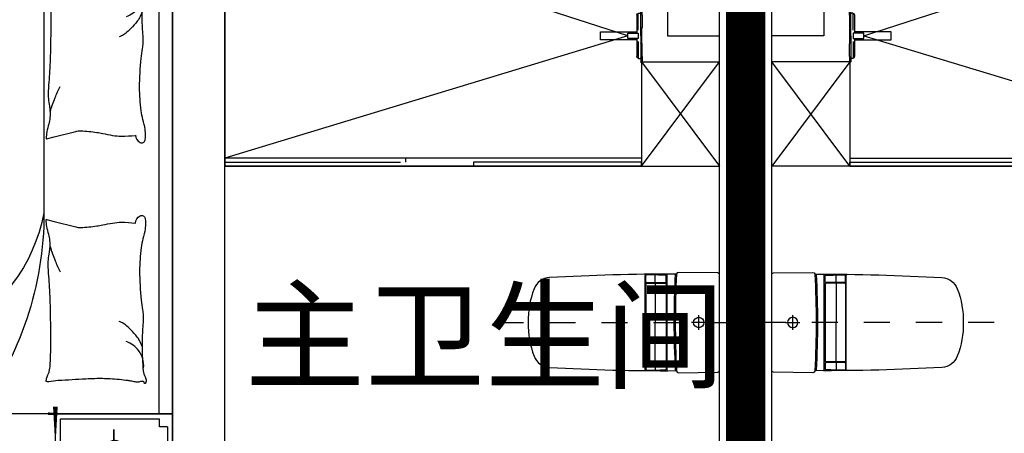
# Model space of a CAD drawing. Header units: millimetres. Extents: x 296296 to 297283, y 219875 to 220035.
# Tile 152 of 256: x 296885.84 to 296889.62, y 220018.23 to 220019.82. Entities that reach past the tile are written whole.
import ezdxf

# ---------------------------------------------------------------- set-up
doc = ezdxf.new("R2010")
doc.units = ezdxf.units.MM
for name, pattern in [('185洋房-中间套（报建版）-旧规$0$洋房户型$0$CONTINOUS', [0]), ('185洋房-中间套（报建版）-旧规$0$洋房户型$0$DASH', [0.35, 0.25, -0.1]), ('185洋房-中间套（报建版）-旧规$0$洋房户型$0$XU-140-SF-N1$0$DASH', [0.35, 0.25, -0.1])]:
    doc.linetypes.add(name, pattern=pattern)
doc.layers.add('面积-计容-住宅-1', color=1, linetype='Continuous', lineweight=0)
doc.styles.get("Standard").update_dxf_attribs({"font": 'arial.ttf'})

# ---------------------------------------------------------------- blocks, each defined once
blk = doc.blocks.new('4uyh5uj6kj67j75rykjtuk7tsik76ykj')
at = {"color": 253}
blk.add_text('主卫生间', height=337.5886524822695, dxfattribs=at).set_placement((837452.8254866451, 431740))
blk = doc.blocks.new('185洋房-中间套（报建版）-旧规$0$洋房户型$0$11A$C643C1FD2')
at = {"color": 253}
for points in [[(28.00162752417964, 342.6770962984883, -0.2633679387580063), (0.0515171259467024, 361.4657623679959, -0.494818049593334), (9.22300753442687, 380.2089987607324, -0.049224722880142), (26.89366485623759, 381.9528907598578, -0.0368308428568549), (50.53589313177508, 380.2089987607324, -0.0318926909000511), (88.513958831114, 372.0737317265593, 0.0357819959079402), (122.4282498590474, 365.0841070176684, 0.0329412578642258), (212.0899194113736, 359.1705537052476, 0.0265644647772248), (323.3170857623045, 365.0841070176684, 0.0179054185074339), (360.8313586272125, 370.4487565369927, -0.0333974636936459), (381.0393698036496, 372.7026747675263, -0.0320396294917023), (418.1219118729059, 371.9701745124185, 0.018441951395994), (482.4437609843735, 368.9494421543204, 0.0108372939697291), (547.20722402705, 369.7023622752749, 0.0146238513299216), (595.1154809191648, 372.7026747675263, 0.1112493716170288), (617.6622878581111, 380.009099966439, -0.1537083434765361), (634.5505437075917, 383.9622313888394, -0.0764444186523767), (641.9869964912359, 382.2391803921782, -0.215512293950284), (643.9398537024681, 380.2089987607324, -0.5858582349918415), (641.2773915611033, 377.1638927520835, 0.3634893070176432), (636.428366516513, 374.5792910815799, 0.1917162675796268), (636.3710470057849, 363.0441536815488, -0.1296753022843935), (638.3061893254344, 346.4303289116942, -0.0173502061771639), (635.3064320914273, 329.6262630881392, 0.0193256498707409), (632.6727208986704, 314.5282753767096, 0.0188175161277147), (626.0583722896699, 246.1461785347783, 0.0218280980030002), (625.1612337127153, 186.9199199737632, 0.0062041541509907), (626.5468691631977, 153.0692459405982, 0.0019630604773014), (632.6727208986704, 46.17539165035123, 0.0283408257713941), (636.9498540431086, 10.04676229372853, -0.1170135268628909), (636.428366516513, 1.137023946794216, -0.3660599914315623), (634.9992988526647, 0.2057491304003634, -0.0397304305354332), (621.4055880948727, 3.013640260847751, -0.0483088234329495), (607.6671159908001, 8.49546699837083, 0.0629807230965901), (596.9933037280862, 12.39658056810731, 0.0405796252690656), (573.5959727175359, 15.7771522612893, 0.0143450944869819), (506.85604535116, 18.02642949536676, 0.0054844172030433), (381.4113608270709, 17.27782013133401, 0.0071527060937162), (285.2684470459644, 14.27319686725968, 0.0087615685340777), (242.7241944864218, 11.586396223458, -0.0081531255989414), (197.0090114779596, 8.643489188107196, -0.062510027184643), (139.879690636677, 13.04411358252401, 0.078669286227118), (94.29284231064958, 15.08410701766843, 0.0478250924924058), (71.93141105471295, 10.36764307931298, -0.0344939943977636), (41.1465831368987, 3.013640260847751, -0.0235713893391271), (15.81139786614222, -8.1299222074e-06, -0.5102284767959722), (14.85667191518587, 1.137023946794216), (22.36815910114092, 31.16260241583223), (43.02460189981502, 113.7327313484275, 0.0730409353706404), (44.97563112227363, 133.3135636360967, 0.0233051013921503), (39.26876032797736, 194.4262439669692, 0.0182988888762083), (35.19884174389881, 217.2706755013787, -0.0109698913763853), (27.85368260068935, 255.2657693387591, -0.0422811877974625), (24.94686314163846, 289.579173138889, -0.0272005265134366), (27.85368260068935, 342.9727865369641)], [(501.8616993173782, 368.8804882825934, 0.0278421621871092), (478.0799251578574, 358.2673156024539, 0.0486850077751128), (465.5431597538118, 350.1835615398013, 0.0236664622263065), (437.6198862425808, 325.8245057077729, 0.0312234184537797), (418.5966097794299, 305.1453350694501, 0.0468009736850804), (413.4886008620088, 297.4792006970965, 0.023190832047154), (405.4516541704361, 280.7496055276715)], [(583.8483481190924, 374.5792910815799, 0.0881531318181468), (549.3185234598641, 371.0355364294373, 0.0881531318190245), (518.1231781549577, 355.8132692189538, 0.0775471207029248), (496.4769416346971, 334.2011149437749, 0.077547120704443), (482.4437609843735, 307.0218101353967)], [(118.3913605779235, 15.79728258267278, 0.0097294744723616), (145.6801728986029, 24.82911724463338, 0.009729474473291), (172.5969230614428, 34.91583502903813, 0.0079705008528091), (194.3418602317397, 43.95450188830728, 0.0079705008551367), (215.7876314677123, 53.68171564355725)]]:
    blk.add_lwpolyline(points, format="xyb", dxfattribs=at)
blk = doc.blocks.new('185洋房-中间套（报建版）-旧规$0$洋房户型$0$11A$C5A527934')
at = {"color": 253}
for p, q in [((122.7863028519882, 492.3297854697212), (194.0422210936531, 398.7701386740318)), ((469.082148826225, 493.1734273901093), (467.2889541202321, 399.6312042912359)), ((194.0422210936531, 398.7701386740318), (261.6452530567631, 281.4336128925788)), ((347.0384173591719, 320.5457457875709), (364.8287260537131, 400.5479455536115)), ((467.2889541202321, 399.6312042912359), (490.5114477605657, 289.7861020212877)), ((592.6898554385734, 326.9167924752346), (677.8384109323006, 360.9532905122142)), ((677.8384109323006, 360.9532905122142), (699.5126560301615, 357.8590980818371)), ((329.248285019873, 268.9888375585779), (347.0384173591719, 320.5457457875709)), ((530.7634408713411, 243.3727071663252), (592.6898554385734, 326.9167924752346)), ((261.6452530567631, 281.4336128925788), (277.656460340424, 231.6545115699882)), ((277.656460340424, 231.6545115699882), (329.248285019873, 268.9888375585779)), ((490.5114477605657, 289.7861020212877), (530.7634408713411, 243.3727071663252)), ((530.7634408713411, 243.3727071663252), (591.1416068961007, 268.1265008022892)), ((591.1416068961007, 268.1265008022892), (653.0678451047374, 265.0323083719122)), ((653.0678451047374, 265.0323083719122), (741.3128976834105, 249.5610920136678)), ((69.51041293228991, 247.6549006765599), (37.09750266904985, 229.6184736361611)), ((162.0198065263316, 260.0996760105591), (69.51041293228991, 247.6549006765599)), ((277.656460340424, 231.6545115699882), (162.0198065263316, 260.0996760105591)), ((277.656460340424, 231.6545115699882), (233.1808649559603, 174.7640555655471)), ((277.656460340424, 231.6545115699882), (288.2512753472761, 146.9533973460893)), ((530.7634408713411, 243.3727071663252), (363.562474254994, 226.3543945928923)), ((530.7634408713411, 243.3727071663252), (502.8965543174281, 169.1111991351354)), ((741.3128976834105, 249.5610920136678), (744.2826452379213, 243.7632998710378)), ((318.6659118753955, 193.8651198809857), (307.8287011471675, 186.1295117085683)), ((363.562474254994, 226.3543945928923), (318.6659118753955, 193.8651198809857)), ((233.1808649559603, 174.7640555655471), (174.4729873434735, 132.0963089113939)), ((502.8965543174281, 169.1111991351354), (521.4744786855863, 94.8498182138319)), ((174.4729873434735, 132.0963089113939), (90.85874809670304, 132.0963089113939)), ((289.9070901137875, 133.7158508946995), (300.5571840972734, 48.57280439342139)), ((521.4744786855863, 94.8498182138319), (569.7114051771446, 38.53747242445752))]:
    blk.add_line(p, q, dxfattribs=at)
blk.add_lwpolyline([(405.0356356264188, 391.5003112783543, -0.0256263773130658), (394.5934741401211, 394.0405346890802, -0.0108003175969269), (278.209239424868, 431.5106167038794, -0.0045599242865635), (199.4338971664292, 459.5707737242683, -0.0112502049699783), (167.8769151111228, 471.9491266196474, -0.0693939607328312), (150.9364112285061, 481.9861399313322, 0.0797562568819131), (135.9971100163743, 490.4264496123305, 0.1063994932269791), (122.7863028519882, 492.3297854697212, 0.3286420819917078), (119.1773717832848, 489.2655320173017, 0.2995467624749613), (121.3153486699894, 483.4137400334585, -0.1899166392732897), (126.2542959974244, 475.4833428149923, -0.0335175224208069), (127.3176843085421, 466.2475801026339, -0.0756271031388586), (126.8906863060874, 462.1304654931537, -0.0534886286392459), (124.2209201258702, 455.063051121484, -0.0178378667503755), (113.3135905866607, 435.2732662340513, -0.0383935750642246), (97.84424402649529, 413.4275901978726, 0.0595290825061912), (88.45066338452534, 398.9000875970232, 0.0359425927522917), (78.95537845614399, 375.3470172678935, 0.011245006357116), (55.85925023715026, 297.6302435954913, 0.0062027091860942), (46.61283075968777, 262.009805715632, -0.010783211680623), (41.10622010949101, 241.5682398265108, -0.0194848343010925), (37.09750266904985, 229.6184736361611, -0.0050616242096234), (19.43351800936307, 184.4461909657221, -0.1013919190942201), (4.367418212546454, 161.6979340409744, 0.2237680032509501), (2.24386440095e-05, 149.6127858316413, 0.2555795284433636), (2.805489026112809, 145.4583129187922, 0.0815627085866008), (16.92475666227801, 140.8788286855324, 0.0718052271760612), (32.32184490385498, 140.7632261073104, -0.0699853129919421), (48.11559286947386, 140.7018463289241, -0.0354599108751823), (101.6783004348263, 129.0320565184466, -0.0294323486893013), (163.8247328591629, 106.7504570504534, -0.0015539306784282), (193.8273851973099, 93.84524431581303, 0.0015200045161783), (224.4987916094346, 80.64991030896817, 0.004735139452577), (256.237719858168, 67.46336765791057, -0.0038204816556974), (295.604757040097, 51.19196171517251, -0.2960011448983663), (315.3198151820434, 22.10359100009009, 0.6497743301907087), (334.6137799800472, 13.98520612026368, 0.0231899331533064), (338.6621444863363, 18.15789371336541, -0.0288000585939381), (341.960333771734, 21.48196777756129, -0.0057266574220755), (347.8876233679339, 26.68343014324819, 0.0043580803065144), (355.6948428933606, 33.49688085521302, 0.0275279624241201), (370.9950301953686, 48.67188713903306, 0.0462141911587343), (378.6929041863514, 58.96571177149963, 0.194121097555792), (381.2113511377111, 73.97301234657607, -0.1337189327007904), (382.2652226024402, 95.61669339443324, -0.0057790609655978), (388.9653815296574, 115.431317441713, -0.0088817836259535)], format="xyb", dxfattribs=at)
blk.add_lwpolyline([(770.2698468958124, 299.0561550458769, 0.1013919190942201), (787.0352203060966, 320.5827156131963, -0.2237680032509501), (792.3160632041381, 332.2975630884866, -0.2555795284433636), (789.8372789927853, 336.6548462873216, -0.0815627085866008), (776.1105519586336, 342.3030636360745, -0.0718052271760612), (760.7676185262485, 343.5984725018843, 0.0699853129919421), (745.0250362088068, 344.8702209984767, 0.0354599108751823), (692.5143547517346, 360.6111221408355, 0.0294323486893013), (632.2585668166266, 387.5905357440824, 0.0015539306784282), (603.3333250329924, 402.757409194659, -0.0015200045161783), (573.7635334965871, 418.2648087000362, -0.004735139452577), (543.1286866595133, 433.8452654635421, 0.0038204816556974), (505.1246174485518, 453.0861851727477, 0.2960011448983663), (487.6971029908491, 483.6000929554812, 0.265444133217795), (469.082148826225, 493.1734273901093, -0.0231899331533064), (464.7258680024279, 489.3233112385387, 0.0288000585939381), (461.1825995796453, 486.2618132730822, 0.0057266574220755), (454.8740680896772, 481.5299634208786, -0.0043580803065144), (446.5675822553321, 475.3349589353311, -0.0275279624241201), (430.149279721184, 461.3773126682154, -0.0462141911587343), (421.6850562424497, 451.7037915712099, -0.194121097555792), (418.0237477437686, 436.9336708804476, 0.1337189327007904), (415.3140452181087, 415.4344363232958, 0.0115049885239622), (398.5551213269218, 377.3189803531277, 0.0088817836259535), (374.8533441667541, 328.8747350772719, 0.0124257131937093), (341.4359616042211, 267.358714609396, -0.0336123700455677), (330.0450882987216, 244.0923795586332), (309.3242681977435, 193.4073047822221), (293.3396342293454, 154.3073867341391, 0.2243410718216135), (280.2644931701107, 142.336453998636, -0.7227715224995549), (280.1118582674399, 134.362428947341, -0.1035130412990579), (283.475598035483, 133.9159818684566, 0.0534647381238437), (289.9907356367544, 133.7042395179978, 0.0301092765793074), (310.7412826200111, 129.5083340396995, -0.0314364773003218), (330.6279829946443, 125.5419687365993, -0.0532399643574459), (344.2355694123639, 125.1658530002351, 0.0551795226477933), (357.3661006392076, 124.7520930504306, 0.0562710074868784), (380.1486569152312, 118.8334074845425, 0.0108003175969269), (493.3185365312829, 72.55300682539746, 0.0045599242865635), (569.7114051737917, 38.53747242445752, 0.0112502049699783), (600.2267866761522, 23.7767736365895, 0.0693939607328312), (616.3481453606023, 12.47084147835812, -0.0797562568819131), (630.5965715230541, 2.91030277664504, -0.1063994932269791), (643.622630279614, -7.6228861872e-06, -0.3286420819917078), (647.45581179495, 2.778616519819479, -0.2995467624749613), (645.7726487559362, 8.777064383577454, 0.1899166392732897), (641.4560746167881, 17.06268979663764, 0.0335175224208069), (641.103711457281, 26.35278924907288, 0.0756271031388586), (641.8450193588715, 30.42506412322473, 0.0534886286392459), (645.0486305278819, 37.26705745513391, 0.0178378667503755), (657.4407085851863, 56.16260785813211, 0.0383935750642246), (674.5389620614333, 76.75833489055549, -0.0595290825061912), (685.0184041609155, 90.52310813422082, -0.0359425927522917), (696.2910374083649, 113.2791029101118, -0.011245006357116), (725.2760093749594, 188.9969967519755, -0.0062027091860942), (737.2254412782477, 223.8039349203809, 0.010783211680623), (744.2826452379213, 243.7632998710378, 0.0194848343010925), (749.1954882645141, 255.370655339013, 0.0050616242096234)], format="xyb", close=True, dxfattribs=at)
blk = doc.blocks.new('185洋房-中间套（报建版）-旧规$0$洋房户型$0$11cdx床头灯2.0')
at = {"color": 253}
for p, q in [((0, 121.9930754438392), (0, 164.8358911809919)), ((-6.675826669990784, 42.33230819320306), (-18.26673075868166, 115.8317782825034)), ((10.03221337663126, 41.66468136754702), (27.45064381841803, 114.0049844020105)), ((-22.36753262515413, 36.55522483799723), (-61.20316116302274, 100.0242339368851)), ((25.21293987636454, 34.65398449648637), (68.98890671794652, 94.82196510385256)), ((-34.65398450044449, 25.21293987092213), (-94.82196508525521, 68.98890669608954)), ((0, 19.46074865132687), (0, 38.24746614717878)), ((36.55522483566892, 22.36753262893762), (100.0242339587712, 61.20316118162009)), ((-121.9930754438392, 0), (-164.8358911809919, 0)), ((-41.66468137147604, 10.0322133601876), (-114.0049843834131, 27.45064379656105)), ((-19.46074865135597, 0), (-38.24746614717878, 0)), ((19.46074865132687, 0), (38.24746614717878, 0)), ((42.33230819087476, 6.675826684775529), (115.8317783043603, 18.26673077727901)), ((121.9930754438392, 0), (164.8358911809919, 0)), ((-42.33230818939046, -6.675826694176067), (-115.831778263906, -18.26673078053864)), ((-36.55522482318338, -22.36753264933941), (-100.0242339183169, -61.20316118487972)), ((-25.21293984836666, -34.65398451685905), (-68.9889066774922, -94.82196510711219)), ((0, -19.46074865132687), (0, -38.24746614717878)), ((62.58618011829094, -99.16473352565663), (22.87297582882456, -36.24110863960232)), ((34.65398451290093, -25.21293985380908), (96.00410843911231, -67.33413310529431)), ((41.66468137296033, -10.03221335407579), (114.3802456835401, -25.8424789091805)), ((-27.26200928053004, -114.0502396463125), (-9.963274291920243, -41.68122052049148)), ((18.72336690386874, -113.8760766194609), (6.952890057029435, -42.28768495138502)), ((0, -121.9930754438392), (0, -164.8358911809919))]:
    blk.add_line(p, q, dxfattribs=at)
for points in [[(0, 164.8358911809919), (0, 121.9930754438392)], [(-164.8358911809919, 0), (-121.9930754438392, 0)], [(164.8358911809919, 0), (122.0982539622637, -1.711093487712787)], [(0, -164.8358911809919), (0, -121.9930754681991)]]:
    blk.add_lwpolyline(points, dxfattribs=at)
for radius in [42.85546614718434, 38.24746614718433]:
    blk.add_circle((0, 0), radius, dxfattribs=at)
for centre, start, end in [((-28.32740078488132, 77.05201628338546), 75.48094052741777, 145.0444984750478), ((3.315424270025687, 82.02720775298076), 52.98094052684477, 122.5444984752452), ((34.45350603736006, 74.51450042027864), 30.48094052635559, 100.0444984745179), ((-55.65763585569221, 60.34635381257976), 97.98094052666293, 167.5444984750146), ((60.34635383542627, 55.6576358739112), 7.980940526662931, 77.54449847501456), ((-74.51450040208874, 34.45350601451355), 120.4809405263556, 190.0444984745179), ((77.05201630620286, 28.32740080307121), 345.4809405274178, 55.04449847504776), ((-82.02720773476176, 3.315424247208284), 142.9809405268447, 212.5444984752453), ((82.02720777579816, -3.315424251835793), 322.9809405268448, 32.54449847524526), ((-77.05201626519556, -28.32740080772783), 165.4809405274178, 235.0444984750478), ((74.51450044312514, -34.45350601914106), 300.4809405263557, 10.04449847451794), ((-60.34635379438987, -55.65763587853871), 187.9809405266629, 257.5444984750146), ((55.65763589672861, -60.34635381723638), 277.9809405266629, 347.5444984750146), ((-34.45350599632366, -74.51450042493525), 210.4809405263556, 280.044498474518), ((28.32740082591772, -77.05201628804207), 255.4809405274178, 325.0444984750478), ((-3.31542422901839, -82.02720775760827), 232.9809405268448, 302.5444984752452)]:
    blk.add_arc(centre, 40.1031497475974, start, end, dxfattribs=at)
blk = doc.blocks.new('*U1160')
at = {"color": 253}
for p, q in [((-900, 0), (-1350, 0)), ((-1350, 0), (-1350, -450)), ((-1350, 0), (1350, 0)), ((900, 0), (-900, 0)), ((-900, 0), (-900, -2100)), ((-900, -450), (-900, 0)), ((900, -2100), (900, 0)), ((900, -450), (900, 0)), ((900, 0), (1350, 0)), ((1350, 0), (1350, -450)), ((-1330, -50), (-1330, -430)), ((-920, -430), (-920, -50)), ((900, -52.37141133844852), (-900, -52.37141133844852)), ((920, -430), (920, -50)), ((1330, -50), (1330, -430)), ((-1350, -450), (-900, -450)), ((-1330, -430), (-920, -430)), ((1350, -450), (900, -450)), ((1330, -430), (920, -430)), ((-900, -2100), (900, -2100))]:
    blk.add_line(p, q, dxfattribs=at)
at = {"color": 253, "linetype": '185洋房-中间套（报建版）-旧规$0$洋房户型$0$CONTINOUS', "ltscale": 2.5}
blk.add_line((900, -494.0539780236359), (-129.6384496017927, -493.6936342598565), dxfattribs=at)
at = {"color": 253}
for points in [[(-1300, -20), (-1300, -50), (-1330, -50)], [(-950, -20), (-1300, -20)], [(-950, -20), (-950, -50), (-920, -50)], [(950, -20), (950, -50), (920, -50)], [(950, -20), (1300, -20)], [(1300, -20), (1300, -50), (1330, -50)]]:
    blk.add_lwpolyline(points, dxfattribs=at)
for points in [[(-1350, -332.5829230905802, 0, 18, 0), (-1350, -478.5486145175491, 10, 10, 0)], [(1350, -332.5829230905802, 0, 18, 0), (1350, -478.5486145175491, 10, 10, 0)], [(-900, -349.7433749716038, 0, 10, 0), (-900, -477.732901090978, 10, 10, 0)], [(900, -349.7433749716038, 0, 10, 0), (900, -477.732901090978, 10, 10, 0)], [(-1380.642982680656, -450, 10, 0, 0), (-1202.928873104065, -450, 10, 10, 0)], [(-873.3039343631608, -450, 18, 0, 0), (-1032.485541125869, -450, 10, 10, 0)], [(873.3039343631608, -450, 18, 0, 0), (1032.485541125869, -450, 10, 10, 0)], [(1380.642982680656, -450, 10, 0, 0), (1202.928873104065, -450, 10, 10, 0)], [(668.4798599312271, -1858.974266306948, 10, 0, 0.3742418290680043), (834.35406832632, -1895.367973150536, 10, 10, -2.215859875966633)], [(686.134763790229, -1863.698682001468, 10, 0, -0.1770186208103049), (693.2691898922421, -1995.667389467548, 10, 10, 2.215859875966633)], [(900, -1958.516598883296, 0, 10, 0), (900, -2130, 10, 10, 0)], [(-900, -2005.373558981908, 0, 10, 0), (-900, -2130, 10, 10, 0)], [(-658.2516379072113, -2100, 0, 10, 0), (-930, -2100, 10, 10, 0)], [(775.3735589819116, -2100, 0, 10, 0), (930, -2100, 10, 10, 0)]]:
    blk.add_lwpolyline(points, format="xyseb", dxfattribs=at)
at = {"color": 253, "linetype": '185洋房-中间套（报建版）-旧规$0$洋房户型$0$CONTINOUS', "ltscale": 2.5}
for centre, radius, start, end in [((-128.8583196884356, -1775.735626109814), 1282.042229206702, 90.03486480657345, 126.977026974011), ((-10.6178487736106, -1124.520932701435), 641.9571511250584, 100.6846126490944, 154.0789214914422), ((515.9483600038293, -1720.672995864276), 391.6461517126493, 284.3565564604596, 348.6982700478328), ((773.9434106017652, -1781.829325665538), 129.6719098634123, 228.5450077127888, 346.4386693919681), ((519.1637179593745, -1944.946974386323), 181.3429785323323, 301.1833281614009, 22.206194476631)]:
    blk.add_arc(centre, radius, start, end, dxfattribs=at)
at = {"color": 253, "linetype": '185洋房-中间套（报建版）-旧规$0$洋房户型$0$XU-140-SF-N1$0$DASH', "ltscale": 2.5}
blk.add_arc((-757.918790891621, -855.2302890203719), 175.8930122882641, 5.188406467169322, 143.8786841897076, dxfattribs=at)
at = {"color": 253, "xscale": -1}
for name, p in [('185洋房-中间套（报建版）-旧规$0$洋房户型$0$11cdx床头灯2.0', (-1125, -225)), ('185洋房-中间套（报建版）-旧规$0$洋房户型$0$11A$C643C1FD2', (-140.3062636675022, -485.6770544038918))]:
    blk.add_blockref(name, p, dxfattribs=at)
at = {"color": 253}
for name, p in [('185洋房-中间套（报建版）-旧规$0$洋房户型$0$11cdx床头灯2.0', (1125, -225)), ('185洋房-中间套（报建版）-旧规$0$洋房户型$0$11A$C643C1FD2', (140.3062636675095, -485.6770544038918)), ('185洋房-中间套（报建版）-旧规$0$洋房户型$0$11A$C5A527934', (-835.6395401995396, -1956.163217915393))]:
    blk.add_blockref(name, p, dxfattribs=at)
blk = doc.blocks.new('185洋房-中间套（报建版）-旧规$0$洋房户型$0$11Tap_1_ICDA')
at = {"color": 253}
blk.add_wipeout([(-1.828448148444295e-08, 14.999999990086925), (-139.97807107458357, 14.999999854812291), (-139.9780711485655, 79.99999984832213), (-141.4425372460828, 83.53553375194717), (-144.97807114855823, 84.9999998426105), (-146.97807113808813, 86.58558515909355), (-152.9780711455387, 86.58558515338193), (-154.97807114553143, 84.58558515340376), (-154.97807116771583, 99.80032630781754), (-155.56385760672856, 101.21453986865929), (-156.97807116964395, 101.80032630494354), (-157.9780711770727, 101.8003262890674), (-159.39228472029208, 101.21453984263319), (-159.9780711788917, 99.8003262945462), (-159.97807110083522, 30.56833230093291), (-159.39228466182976, 29.154118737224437), (-157.97807111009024, 28.568332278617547), (-157.97807104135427, -28.98274730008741), (-159.39228460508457, -29.568533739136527), (-159.978071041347, -30.982747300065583), (-159.97807095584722, -100.2147413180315), (-159.39228451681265, -101.62895488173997), (-157.97807096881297, -102.21474131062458), (-156.97807097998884, -102.2147413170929), (-155.56385740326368, -101.62895486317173), (-154.9780709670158, -100.21474130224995), (-154.97807098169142, -85.0000001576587), (-154.39228454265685, -86.41421372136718), (-152.97807099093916, -87.00000016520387), (-146.97807098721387, -87.00000015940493), (-145.563857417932, -86.41421371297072), (-144.97807099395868, -85.00000015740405), (-141.4425370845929, -83.53553405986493), (-139.9780709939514, -80.00000015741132), (-139.97807104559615, -15.00000016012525), (1.816079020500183e-08, -14.999999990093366)], dxfattribs=at)
for p, q in [((-159.978071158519, 78.80032629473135), (-159.9780711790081, 99.80032629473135)), ((-159.978071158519, 78.80032629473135), (-159.9780711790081, 99.80032629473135)), ((-159.978071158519, 78.80032629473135), (-159.978071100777, 30.56833228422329)), ((-159.978071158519, 78.80032629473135), (-159.978071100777, 30.56833228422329)), ((-156.9780711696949, 101.8003262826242), (-157.9780711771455, 101.8003262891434)), ((-156.9780711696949, 101.7945728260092), (-157.9780711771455, 101.7945728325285)), ((-154.9780710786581, -0.2072075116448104), (-154.9780711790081, 99.80032629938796)), ((-154.9780710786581, -0.2072075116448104), (-154.9780711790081, 99.80032629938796)), ((-146.9780711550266, 86.58558515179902), (-152.9780711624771, 86.585585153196)), ((-146.9780711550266, 86.58558515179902), (-152.9780711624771, 86.585585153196)), ((-144.978071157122, 84.99999984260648), (-145.0214770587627, 84.99999984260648)), ((-144.978071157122, 84.99424638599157), (-145.0214770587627, 84.99424638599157)), ((-144.9780711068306, 21.24040309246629), (-144.9780711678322, 84.58558516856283)), ((-144.9780711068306, 21.24040309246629), (-144.9780711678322, 84.58558516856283)), ((-139.9780711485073, 79.99999983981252), (-139.9780710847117, 9.999999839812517)), ((-139.9780711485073, 79.99999983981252), (-139.9780710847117, 9.999999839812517)), ((-156.9780710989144, 28.56833229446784), (-157.9780711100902, 28.56833227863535)), ((-157.9780710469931, -28.98274731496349), (-157.9780711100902, 28.56833227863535)), ((-157.9780710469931, -28.98274731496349), (-157.9780711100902, 28.56833227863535)), ((-156.9780710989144, 28.56257883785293), (-157.9780711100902, 28.56257882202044)), ((-159.9780710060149, -79.2147413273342), (-159.9780710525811, -30.98274730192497)), ((-159.9780710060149, -79.2147413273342), (-159.9780710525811, -30.98274730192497)), ((-156.9780710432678, -28.98274731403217), (-157.9780710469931, -28.98274731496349)), ((-156.9780710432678, -28.98850077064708), (-157.9780710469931, -28.9885007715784)), ((-154.9780710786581, -0.2072075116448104), (-154.9780709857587, -100.214741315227)), ((-154.9780710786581, -0.2072075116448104), (-154.9780709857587, -100.214741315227)), ((-144.9780710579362, -21.65481808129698), (-144.9780709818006, -85.00000014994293)), ((-144.9780710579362, -21.65481808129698), (-144.9780709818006, -85.00000014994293)), ((-139.9780710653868, -10.0000001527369), (-139.9780709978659, -80.0000001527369)), ((-139.9780710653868, -10.0000001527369), (-139.9780709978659, -80.0000001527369)), ((-159.9780710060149, -79.2147413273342), (-159.9780709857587, -100.2147413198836)), ((-159.9780710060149, -79.2147413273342), (-159.9780709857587, -100.2147413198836)), ((-156.9780709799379, -102.2147413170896), (-157.978070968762, -102.2147413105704)), ((-156.9780709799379, -102.2147413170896), (-157.978070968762, -102.2147413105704)), ((-146.9780709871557, -87.00000015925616), (-152.978070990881, -87.00000016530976)), ((-146.9780709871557, -87.00000015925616), (-152.978070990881, -87.00000016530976))]:
    blk.add_line(p, q, dxfattribs=at)
blk.add_lwpolyline([(-104.9780710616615, -10.00000010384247), (-104.9780710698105, 9.999999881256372), (-144.9780710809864, 9.999999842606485), (-144.9780710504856, -10.00000014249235)], close=True, dxfattribs=at)
blk.add_lwpolyline([(-104.9780710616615, -10.00000010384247), (-104.9780710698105, 9.999999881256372), (-144.9780710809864, 9.999999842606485), (-144.9780710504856, -10.00000014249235)], close=True, dxfattribs=at)
for points in [[(1.81607902e-08, -15.00000000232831), (-1.83936208e-08, 14.99999999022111), (-139.9780710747, 14.99999985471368)], [(1.81607902e-08, -15.00000000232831), (-1.83936208e-08, 14.99999999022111), (-139.9780710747, 14.99999985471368)], [(-139.9780710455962, -15.00000016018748), (1.81607902e-08, -15.00000000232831)], [(-139.9780710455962, -15.00000016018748), (1.81607902e-08, -15.00000000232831)]]:
    blk.add_lwpolyline(points, dxfattribs=at)
for centre, radius, start, end in [((-157.9780711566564, 99.80032628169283), 2, 90.00000005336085, 180.0000000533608), ((-157.9780711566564, 99.80032628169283), 2, 90.00000005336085, 180.0000000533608), ((-156.9780711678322, 99.8003263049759), 2, 5.33608529e-08, 90.00000005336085), ((-156.9780711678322, 99.8003263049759), 2, 5.33608529e-08, 90.00000005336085), ((-152.9780711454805, 84.58558515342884), 2, 90.00000005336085, 180.0000000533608), ((-152.9780711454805, 84.58558515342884), 2, 90.00000005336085, 180.0000000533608), ((-146.9780711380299, 84.5855851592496), 2, 5.33608529e-08, 90.00000005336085), ((-146.9780711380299, 84.5855851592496), 2, 5.33608529e-08, 90.00000005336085), ((-144.9780711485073, 79.99999984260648), 5, 5.33608529e-08, 90.00000005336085), ((-144.9780711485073, 79.99999984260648), 5, 5.33608529e-08, 90.00000005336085), ((-157.978071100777, 30.56833230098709), 2, 180.0000000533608, 270.0000000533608), ((-157.978071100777, 30.56833230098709), 2, 180.0000000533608, 270.0000000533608), ((-156.978071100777, 30.56833227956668), 2, 270.0000000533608, 5.33608529e-08), ((-156.978071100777, 30.56833227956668), 2, 270.0000000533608, 5.33608529e-08), ((-157.9780710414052, -30.98274730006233), 2, 90.00000005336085, 180.0000000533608), ((-157.9780710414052, -30.98274730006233), 2, 90.00000005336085, 180.0000000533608), ((-156.9780710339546, -30.98274729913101), 2, 5.33608529e-08, 90.00000005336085), ((-156.9780710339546, -30.98274729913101), 2, 5.33608529e-08, 90.00000005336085), ((-157.9780709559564, -100.214741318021), 2, 180.0000000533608, 270.0000000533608), ((-157.9780709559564, -100.214741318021), 2, 180.0000000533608, 270.0000000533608), ((-156.9780709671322, -100.2147413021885), 2, 270.0000000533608, 5.33608529e-08), ((-156.9780709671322, -100.2147413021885), 2, 270.0000000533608, 5.33608529e-08), ((-152.9780709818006, -85.00000015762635), 2, 180.0000000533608, 270.0000000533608), ((-152.9780709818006, -85.00000015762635), 2, 180.0000000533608, 270.0000000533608), ((-146.9780709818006, -85.00000015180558), 2, 270.0000000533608, 5.33608529e-08), ((-146.9780709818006, -85.00000015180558), 2, 270.0000000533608, 5.33608529e-08), ((-144.9780709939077, -80.00000015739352), 5, 270.0000000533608, 5.33608529e-08), ((-144.9780709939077, -80.00000015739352), 5, 270.0000000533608, 5.33608529e-08)]:
    blk.add_arc(centre, radius, start, end, dxfattribs=at)
blk = doc.blocks.new('*U1181')
at = {"color": 253}
for p, q in [((299.999999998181, -600.0000000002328), (-2.0072548e-09, -1000.000000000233)), ((299.9999999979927, -1000.000000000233), (-1.8189894e-09, -600.0000000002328))]:
    blk.add_line(p, q, dxfattribs=at)
for points in [[(-1.8189894e-09, 0), (1899.999999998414, 0), (1899.999999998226, -1000.000000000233), (-2.0072548e-09, -1000.000000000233), (-1.8189894e-09, 0)], [(299.9999999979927, -1000.000000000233), (-2.0072548e-09, -1000.000000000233), (-1.8189894e-09, 0), (299.999999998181, -2.328306e-10), (299.9999999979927, -1000.000000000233)], [(299.999999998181, -2.328306e-10), (299.999999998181, -600.0000000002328), (-1.8189894e-09, -600.0000000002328)], [(199.999999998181, -2.328306e-10), (199.999999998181, -500.0000000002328), (-1.8189894e-09, -500.0000000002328)], [(299.9999999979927, -970.0000000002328), (1899.999999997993, -970.0000000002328)], [(1204.999999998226, -985.0000000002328), (1204.999999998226, -970.0000000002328), (1899.999999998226, -970.0000000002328), (1899.999999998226, -985.0000000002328), (1224.999999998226, -985.0000000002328)], [(299.9999999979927, -1000.000000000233), (299.9999999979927, -985.0000000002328), (944.9999999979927, -985.0000000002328), (944.9999999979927, -1000.000000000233), (299.9999999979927, -1000.000000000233)], [(299.9999999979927, -1000.000000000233), (1899.999999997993, -1000.000000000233)]]:
    blk.add_lwpolyline(points, dxfattribs=at)
for centre in [(99.35538784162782, -154.9986993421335), (100.6821748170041, -345.0025798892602)]:
    blk.add_circle(centre, 54.99999999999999, dxfattribs=at)
blk.add_blockref('185洋房-中间套（报建版）-旧规$0$洋房户型$0$11Tap_1_ICDA', (457.978071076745, -499.7927924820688), dxfattribs=at)
for p, q in [((353.0000000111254, -499.7927925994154), (1899.999999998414, 0)), ((353.0000000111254, -499.7927925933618), (1899.999999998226, -970.0000000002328))]:
    blk.add_line(p, q, dxfattribs=at)
blk = doc.blocks.new('185洋房-中间套（报建版）-旧规$0$洋房户型$0$13c')
at = {"color": 253, "linetype": '185洋房-中间套（报建版）-旧规$0$洋房户型$0$DASH'}
for p, q in [((89521.18999350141, 114520.9816541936), (89521.20321187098, 115411.3876496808)), ((89548.82875787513, 115294.1480379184), (89493.50966866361, 115294.1480379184)), ((89548.82875786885, 115294.1474457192), (89493.54184648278, 115294.1474457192))]:
    blk.add_line(p, q, dxfattribs=at)
at = {"color": 253}
for p, q in [((89521.17770799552, 115321.8075812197), (89521.19289635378, 115266.4885034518)), ((89705.95152516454, 115173.5558113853), (89335.91642230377, 115173.5558113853)), ((89364.83589357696, 115169.0022681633), (89342.82677173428, 115169.0022681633)), ((89367.83589357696, 115094.2650665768), (89367.83589357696, 115166.0022681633)), ((89369.93430123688, 115094.2650665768), (89369.93430123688, 115166.0022681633)), ((89372.93430123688, 115169.0022681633), (89669.47134217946, 115168.9950308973)), ((89672.46769411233, 115094.2576829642), (89672.47119574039, 115165.9948844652)), ((89674.56610176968, 115094.257580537), (89674.56960339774, 115165.9947820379)), ((89677.56974982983, 115168.9946355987), (89699.57887164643, 115168.993561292)), ((89366.13573895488, 115126.9421309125), (89339.76872953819, 115126.9421309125)), ((89364.83589357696, 115091.2650665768), (89340.92174534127, 115091.2650665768)), ((89372.10712295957, 115126.9421309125), (89521.36898544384, 115126.9421309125)), ((89372.93430123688, 115091.2650665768), (89669.46754768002, 115091.2578294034)), ((89670.29646742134, 115126.9348533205), (89521.03460511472, 115126.9421390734)), ((89676.26785141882, 115126.934561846), (89702.63486080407, 115126.9332748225)), ((89677.56595533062, 115091.2574341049), (89701.48010353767, 115091.2562668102)), ((89701.52725234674, 115088.8262331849), (89340.87453606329, 115088.8350352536)), ((89521.1904398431, 114639.5558113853), (89521.1904398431, 114639.5558113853))]:
    blk.add_line(p, q, dxfattribs=at)
at = {"color": 253, "elevation": 4.384597e-10}
blk.add_lwpolyline([(89338.07385982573, 115374.5558122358, 0.4095801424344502), (89331.07473857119, 115367.6667251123), (89328.67762249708, 115216.3974893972, 0.3408577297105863), (89333.8617654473, 115209.4797981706, -0.3388656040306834), (89336.05958687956, 115206.5687617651, 0.0166606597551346), (89349.04112700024, 114721.8467915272, 0.2976509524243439), (89392.355204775, 114662.2954906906, 0.1003364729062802), (89521.16322548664, 114639.5558122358, 0.1003364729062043), (89649.97124619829, 114662.2954906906, 0.2976509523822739), (89693.28532397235, 114721.8467915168, 0.0161027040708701), (89705.81229805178, 115206.4329703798, -0.3533940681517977), (89708.16140059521, 115209.3815242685, 0.3568190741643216), (89713.70184006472, 115216.4232588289), (89711.3122820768, 115367.6663945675, 0.4095939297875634), (89704.31315559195, 115374.5558122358)], format="xyb", close=True, dxfattribs=at)
at = {"color": 253}
blk.add_circle((89521.18530217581, 115294.1480379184), 20, dxfattribs=at)
for centre, radius, start, end in [((89518.86931198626, 118504.5399853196), 3305.360900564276, 266.8292517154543, 270.0402224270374), ((89518.86931198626, 118509.5126538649), 3305.360900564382, 266.8298459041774, 270.0402224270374), ((89523.59031296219, 118512.5470783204), 3308.39538148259, 269.9584258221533, 273.1570464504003), ((89523.59031296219, 118507.5744097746), 3308.395381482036, 269.9584258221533, 273.1576243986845), ((94520.5214039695, 114992.6114435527), 5183.597077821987, 178.0819936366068, 178.902551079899), ((89342.82677173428, 115166.0022681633), 3, 90, 178.0819936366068), ((89364.83589357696, 115166.0022681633), 3, 0, 90), ((89372.93430123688, 115166.0022681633), 3, 90, 180), ((89669.47119574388, 115165.9950309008), 3, 359.9972032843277, 89.99720329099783), ((89677.56960339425, 115165.9946356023), 3, 89.99720329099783, 179.9972032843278), ((89699.57872521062, 115165.9935612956), 3, 1.915209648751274, 89.99720329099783), ((84521.87563561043, 114992.8554699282), 5183.597077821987, 1.094652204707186, 1.915209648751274), ((89340.87462435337, 115091.8350352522), 3, 178.902551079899, 269.9983137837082), ((89340.92174534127, 115094.2650665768), 3, 178.8756706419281, 270), ((89364.83589357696, 115094.2650665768), 3, 270, 0), ((89372.93430123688, 115094.2650665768), 3, 180, 270), ((89669.46769411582, 115094.2578293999), 3, 269.9972032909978, 359.9972032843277), ((89677.56610176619, 115094.2574341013), 3, 179.9972032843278, 269.9972032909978), ((89701.48024997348, 115094.2562668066), 3, 269.9972032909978, 1.121532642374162), ((89701.52725234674, 115091.8262331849), 3, 269.9988895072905, 1.094652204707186)]:
    blk.add_arc(centre, radius, start, end, dxfattribs=at)
blk = doc.blocks.new('185洋房-中间套（报建版）-旧规')
at = {"color": 253, "linetype": 'Continuous'}
blk.add_line((29999.99993213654, 8700.000000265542), (29999.99993213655, 12099.99999973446), dxfattribs=at)
at = {"color": 253, "xscale": -1, "rotation": 270}
blk.add_blockref('*U1160', (29999.9999321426, 10950.00000026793), dxfattribs=at)
at = {"color": 253, "extrusion": (0, 0, -1), "zscale": -1, "rotation": 1.6692845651e-06}
blk.add_blockref('*U1181', (-32099.9999999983, 12000), dxfattribs=at)
at = {"color": 253, "extrusion": (0, 0, -1), "xscale": -1, "zscale": -1, "rotation": 90.00000166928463}
blk.add_blockref('185洋房-中间套（报建版）-旧规$0$洋房户型$0$13c', (83274.55326263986, 99921.1941669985), dxfattribs=at)
at = {"color": 253, "linetype": 'Continuous'}
blk.add_line((30199.99993213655, 8700.000000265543), (30199.99993213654, 11999.99999973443), dxfattribs=at)
blk = doc.blocks.new('185洋房外包（7F）-中间-报建版')
at = {"color": 253, "linetype": 'Continuous'}
for p, q in [((28107.36407352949, 10949.57977557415), (28107.36407352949, 23249.57977558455)), ((27907.36407352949, 11149.57977557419), (27907.36407352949, 23049.57977558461))]:
    blk.add_line(p, q, dxfattribs=at)

msp = doc.modelspace()

# ---------------------------------------------------------------- block references
at = {"xscale": 0.001, "yscale": 0.001, "zscale": 0.001}
msp.add_blockref('4uyh5uj6kj67j75rykjtuk7tsik76ykj', (296049.2483126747, 219586.6962110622), dxfattribs=at)

# ---------------------------------------------------------------- next in the draw order: block references
at = {"yscale": 0.001, "zscale": 0.001}
for p, xscale in [((296856.4231678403, 220008.2546487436), 0.001), ((296920.8231678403, 220008.2546487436), -0.001)]:
    msp.add_blockref('185洋房-中间套（报建版）-旧规', p, dxfattribs=dict(at, xscale=xscale))

# ---------------------------------------------------------------- next in the draw order: linework, layer by layer
at = {"layer": '面积-计容-住宅-1', "const_width": 0.15}
for points in [[(296876.8231744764, 220019.2546490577), (296881.4231679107, 220019.2546486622), (296881.4231675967, 220020.354648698), (296883.223167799, 220020.3546487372), (296883.2231675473, 220021.0546487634), (296886.6231674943, 220021.0546486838), (296886.623167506, 220020.4546487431), (296888.6231676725, 220020.4546487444), (296888.6231676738, 220014.1546487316), (296888.6231676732, 220014.1546487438), (296888.6231676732, 220009.3546487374), (296884.9231676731, 220009.3546487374), (296884.9231676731, 220008.7546487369), (296881.4231676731, 220008.7546487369), (296881.4231676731, 220010.5046487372), (296875.9231676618, 220010.5046487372), (296875.9231676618, 220010.5046487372), (296872.5231676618, 220010.5046487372), (296872.5231676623, 220015.4546487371), (296875.8231676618, 220015.4546487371), (296875.8231676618, 220017.9546487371), (296875.1231676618, 220017.9546487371), (296875.1231676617, 220018.9546486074), (296876.8231744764, 220018.9546491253)], [(296900.4231608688, 220019.254649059), (296895.8231674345, 220019.2546486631), (296895.8231677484, 220020.3546486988), (296894.023167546, 220020.3546487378), (296894.0231677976, 220021.054648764), (296890.6231678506, 220021.0546486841), (296890.623167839, 220020.4546487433), (296888.6231676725, 220020.4546487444), (296888.623167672, 220014.1546487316), (296888.6231676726, 220014.1546487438), (296888.6231676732, 220009.3546487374), (296892.3231676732, 220009.3546487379), (296892.3231676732, 220008.7546487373), (296895.8231676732, 220008.7546487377), (296895.823167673, 220010.504648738), (296901.3231676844, 220010.5046487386), (296901.3231676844, 220010.5046487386), (296904.7231676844, 220010.504648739), (296904.7231676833, 220015.454648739), (296901.4231676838, 220015.4546487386), (296901.4231676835, 220017.9546487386), (296902.1231676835, 220017.9546487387), (296902.1231676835, 220018.954648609), (296900.4231608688, 220018.9546491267)]]:
    msp.add_lwpolyline(points, close=True, dxfattribs=at)

# ---------------------------------------------------------------- next in the draw order: block references
at = {"yscale": 0.001, "zscale": 0.001}
for p, xscale in [((296860.615803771, 219997.8050689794), 0.001), ((296916.6305319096, 219997.8050689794), -0.001)]:
    msp.add_blockref('185洋房外包（7F）-中间-报建版', p, dxfattribs=dict(at, xscale=xscale))

doc.saveas('drawing.dxf')
